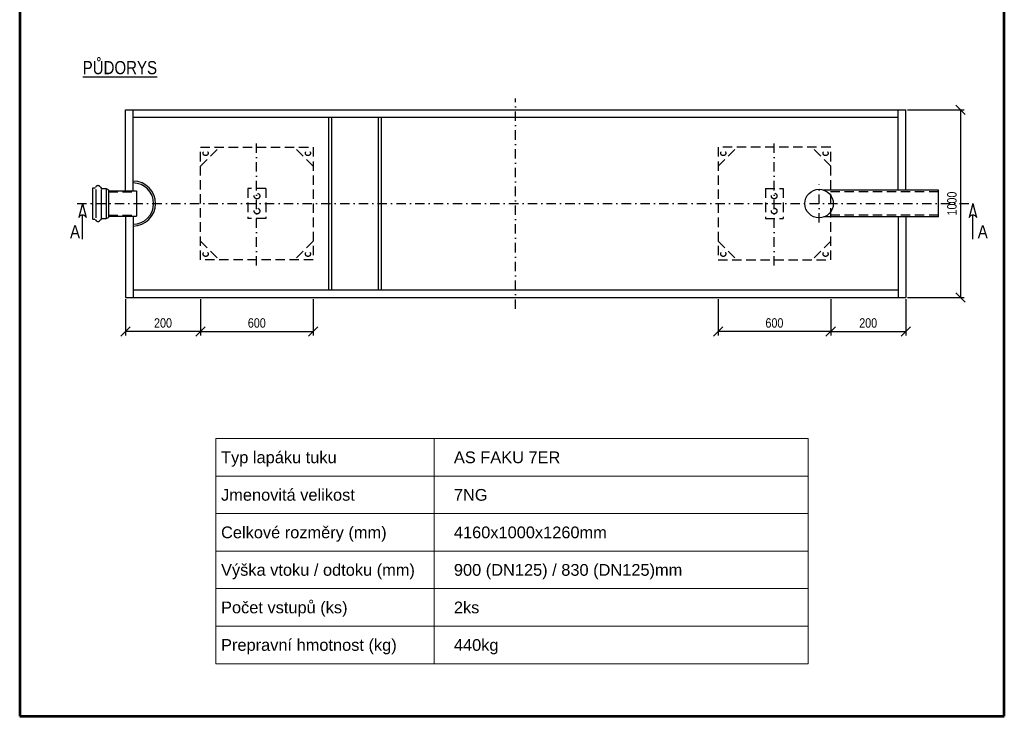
# Model space of a CAD drawing. Header units: millimetres. Extents: x 1 to 417021, y 3 to 99846.
# Tile 13 of 53: x 326660 to 331910, y 84025 to 87737. Entities that reach past the tile are written whole.
import ezdxf
from ezdxf.enums import TextEntityAlignment as Align

# ---------------------------------------------------------------- set-up
doc = ezdxf.new("R2010")
doc.units = ezdxf.units.MM
doc.linetypes.add('DASHDOT', pattern=[1, 0.5, -0.25, 0, -0.25])
doc.linetypes.add('DASHED', pattern=[0.75, 0.5, -0.25])
doc.layers.get('Defpoints').update_dxf_attribs({"color": 6, "lineweight": 5})
for name, color, linetype in [('AS-Koty', 4, 'Continuous'), ('AS-Nevid', 241, 'DASHED'), ('AS-Obrys', 7, 'Continuous'), ('AS-Osy', 4, 'DASHDOT'), ('AS-Ramecek', 9, 'Continuous'), ('AS-Text', 7, 'Continuous')]:
    doc.layers.add(name, color=color, linetype=linetype)
doc.styles.add('arial', font='arial.ttf')
doc.styles.add('ROMANS', font='ARIALN.TTF')
doc.dimstyles.new('K25', dxfattribs={"dimtxt": 50, "dimasz": 50, "dimexe": 20, "dimexo": 10, "dimgap": 20, "dimtad": 1, "dimdec": 0, "dimzin": 0, "dimtxsty": 'ROMANS', "dimblk": 'OBLIQUE', "dimcen": -40, "dimclrd": 4, "dimclre": 4, "dimclrt": 7, "dimadec": 0, "dimazin": 0, "dimtfac": 1, "dimtdec": 0, "dimtofl": 0, "dimtmove": 2, "dimatfit": 3, "dimldrblk": 'OBLIQUE', "dimfxl": 1, "dimtolj": 1, "dimarcsym": 0})

# ---------------------------------------------------------------- blocks, each defined once
blk = doc.blocks.new('AS ram S A4')
at = {"layer": 'AS-Ramecek', "lineweight": 53}
for p, q in [((0, 297), (0, 0)), ((210, 0), (210, 297)), ((0, 0), (210, 0))]:
    blk.add_line(p, q, dxfattribs=at)
at = {"layer": 'AS-Ramecek', "color": 3, "lineweight": 20, "ltscale": 5}
for p, q in [((41.83, 59.21), (168.17, 59.21)), ((41.83, 59.21), (41.83, 11.21)), ((88.37, 59.21), (88.37, 11.21)), ((168.17, 59.21), (168.17, 11.21)), ((41.83, 11.21), (168.17, 11.21))]:
    blk.add_line(p, q, dxfattribs=at)
at = {"layer": 'AS-Ramecek', "lineweight": 20, "ltscale": 5}
for p, q in [((41.83, 51.21), (168.17, 51.21)), ((41.83, 43.21), (168.17, 43.21)), ((41.83, 35.21), (168.17, 35.21)), ((41.83, 27.21), (168.17, 27.21)), ((41.83, 19.21), (168.17, 19.21))]:
    blk.add_line(p, q, dxfattribs=at)
at = {"layer": 'AS-Ramecek', "lineweight": 9, "style": 'arial'}
for s, p in [('Typ lapáku tuku ', (42.95, 55.21)), ('Jmenovitá velikost', (42.95, 47.21)), ('Celkové rozměry (mm)', (42.95, 39.21)), ('Výška vtoku / odtoku (mm)', (42.95, 31.21)), ('Počet vstupů (ks)', (42.95, 23.21)), ('Prepravní hmotnost (kg)', (42.95, 15.21))]:
    blk.add_text(s, height=2.5, dxfattribs=at).set_placement(p, align=Align.MIDDLE_LEFT)
at = {"layer": 'AS-Ramecek', "style": 'arial', "flags": 2}
blk.add_attdef('FIRMA', (16.62, 281.46), '', height=5, dxfattribs=at)
at = {"layer": 'AS-Ramecek', "style": 'arial', "flags": 4}
blk.add_attdef('NAZEV_VYROBKU', text='', height=3, dxfattribs=at).set_placement((200.82, 274.9), align=Align.RIGHT)
for tag, p in [('TYP', (92.61, 55.21)), ('JMENOVITA_VELIKOST', (92.61, 47.21)), ('ROZMER', (92.61, 39.21)), ('VYSKA', (92.61, 31.21)), ('VSTUP', (92.61, 23.21)), ('HMOTNOST', (92.61, 15.21))]:
    blk.add_attdef(tag, text='', height=2.5, dxfattribs=at).set_placement(p, align=Align.MIDDLE_LEFT)
blk = doc.blocks.new('_Oblique')
at = {"color": 0, "linetype": 'ByBlock', "lineweight": -2}
blk.add_line((-0.5, -0.5), (0.5, 0.5), dxfattribs=at)
blk = doc.blocks.new('*D163')
at = {"layer": 'AS-Koty', "color": 4, "linetype": 'Continuous', "lineweight": -2, "transparency": 16777216}
for p, q in [((331394, 87257.6), (331696.3, 87257.6)), ((331676.3, 87257.6), (331676.3, 86257.6)), ((331394, 86257.6), (331696.3, 86257.6))]:
    blk.add_line(p, q, dxfattribs=at)
at = {"layer": 'Defpoints', "color": 0, "linetype": 'Continuous', "transparency": 16777216}
for p in [(331384, 87257.6), (331384, 86257.6), (331676.3, 86257.6)]:
    blk.add_point(p, dxfattribs=at)
at = {"layer": 'AS-Koty', "color": 4, "linetype": 'Continuous', "lineweight": -2, "transparency": 16777216, "xscale": 50, "yscale": 50, "zscale": 50}
for p, rotation in [((331676.3, 87257.6), 90), ((331676.3, 86257.6), 270)]:
    blk.add_blockref('_Oblique', p, dxfattribs=dict(at, rotation=rotation))
at = {"layer": 'AS-Koty', "color": 7, "linetype": 'Continuous', "transparency": 16777216, "insert": (331630.7, 86757.6), "char_height": 50, "attachment_point": 5, "rotation": 90, "style": 'ROMANS'}
blk.add_mtext('\\A1;1000', dxfattribs=at)
blk = doc.blocks.new('*D168')
at = {"layer": 'AS-Koty', "color": 4, "linetype": 'Continuous', "lineweight": -2, "transparency": 16777216}
for p, q in [((327224, 86247.6), (327224, 86055.3)), ((327624, 86247.6), (327624, 86055.3)), ((327624, 86075.3), (327224, 86075.3))]:
    blk.add_line(p, q, dxfattribs=at)
at = {"layer": 'Defpoints', "color": 0, "linetype": 'Continuous', "transparency": 16777216}
for p in [(327224, 86257.6), (327624, 86257.6), (327224, 86075.3)]:
    blk.add_point(p, dxfattribs=at)
at = {"layer": 'AS-Koty', "color": 4, "linetype": 'Continuous', "lineweight": -2, "transparency": 16777216, "xscale": 50, "yscale": 50, "zscale": 50, "rotation": 180}
blk.add_blockref('_Oblique', (327224, 86075.3), dxfattribs=at)
at = {"layer": 'AS-Koty', "color": 4, "linetype": 'Continuous', "lineweight": -2, "transparency": 16777216, "xscale": 50, "yscale": 50, "zscale": 50}
blk.add_blockref('_Oblique', (327624, 86075.3), dxfattribs=at)
at = {"layer": 'AS-Koty', "color": 7, "linetype": 'Continuous', "transparency": 16777216, "insert": (327424, 86120.9), "char_height": 50, "attachment_point": 5, "style": 'ROMANS'}
blk.add_mtext('\\A1;200', dxfattribs=at)
blk = doc.blocks.new('*D169')
at = {"layer": 'AS-Koty', "color": 4, "linetype": 'Continuous', "lineweight": -2, "transparency": 16777216}
for p, q in [((327624, 86247.6), (327624, 86055.3)), ((328224, 86247.6), (328224, 86055.3)), ((327624, 86075.3), (328224, 86075.3))]:
    blk.add_line(p, q, dxfattribs=at)
at = {"layer": 'Defpoints', "color": 0, "linetype": 'Continuous', "transparency": 16777216}
for p in [(327624, 86257.6), (328224, 86257.6), (328224, 86075.3)]:
    blk.add_point(p, dxfattribs=at)
at = {"layer": 'AS-Koty', "color": 4, "linetype": 'Continuous', "lineweight": -2, "transparency": 16777216, "xscale": 50, "yscale": 50, "zscale": 50, "rotation": 180}
blk.add_blockref('_Oblique', (327624, 86075.3), dxfattribs=at)
at = {"layer": 'AS-Koty', "color": 4, "linetype": 'Continuous', "lineweight": -2, "transparency": 16777216, "xscale": 50, "yscale": 50, "zscale": 50}
blk.add_blockref('_Oblique', (328224, 86075.3), dxfattribs=at)
at = {"layer": 'AS-Koty', "color": 7, "linetype": 'Continuous', "transparency": 16777216, "insert": (327924, 86120.9), "char_height": 50, "attachment_point": 5, "style": 'ROMANS'}
blk.add_mtext('\\A1;600', dxfattribs=at)
blk = doc.blocks.new('*D170')
at = {"layer": 'AS-Koty', "color": 4, "linetype": 'Continuous', "lineweight": -2, "transparency": 16777216}
for p, q in [((330384, 86247.6), (330384, 86055.3)), ((330984, 86247.6), (330984, 86055.3)), ((330984, 86075.3), (330384, 86075.3))]:
    blk.add_line(p, q, dxfattribs=at)
at = {"layer": 'Defpoints', "color": 0, "linetype": 'Continuous', "transparency": 16777216}
for p in [(330384, 86257.6), (330984, 86257.6), (330384, 86075.3)]:
    blk.add_point(p, dxfattribs=at)
at = {"layer": 'AS-Koty', "color": 4, "linetype": 'Continuous', "lineweight": -2, "transparency": 16777216, "xscale": 50, "yscale": 50, "zscale": 50, "rotation": 180}
blk.add_blockref('_Oblique', (330384, 86075.3), dxfattribs=at)
at = {"layer": 'AS-Koty', "color": 4, "linetype": 'Continuous', "lineweight": -2, "transparency": 16777216, "xscale": 50, "yscale": 50, "zscale": 50}
blk.add_blockref('_Oblique', (330984, 86075.3), dxfattribs=at)
at = {"layer": 'AS-Koty', "color": 7, "linetype": 'Continuous', "transparency": 16777216, "insert": (330684, 86120.9), "char_height": 50, "attachment_point": 5, "style": 'ROMANS'}
blk.add_mtext('\\A1;600', dxfattribs=at)
blk = doc.blocks.new('*D171')
at = {"layer": 'AS-Koty', "color": 4, "linetype": 'Continuous', "lineweight": -2, "transparency": 16777216}
for p, q in [((330984, 86247.6), (330984, 86055.3)), ((331384, 86247.6), (331384, 86055.3)), ((330984, 86075.3), (331384, 86075.3))]:
    blk.add_line(p, q, dxfattribs=at)
at = {"layer": 'Defpoints', "color": 0, "linetype": 'Continuous', "transparency": 16777216}
for p in [(330984, 86257.6), (331384, 86257.6), (331384, 86075.3)]:
    blk.add_point(p, dxfattribs=at)
at = {"layer": 'AS-Koty', "color": 4, "linetype": 'Continuous', "lineweight": -2, "transparency": 16777216, "xscale": 50, "yscale": 50, "zscale": 50, "rotation": 180}
blk.add_blockref('_Oblique', (330984, 86075.3), dxfattribs=at)
at = {"layer": 'AS-Koty', "color": 4, "linetype": 'Continuous', "lineweight": -2, "transparency": 16777216, "xscale": 50, "yscale": 50, "zscale": 50}
blk.add_blockref('_Oblique', (331384, 86075.3), dxfattribs=at)
at = {"layer": 'AS-Koty', "color": 7, "linetype": 'Continuous', "transparency": 16777216, "insert": (331184, 86120.9), "char_height": 50, "attachment_point": 5, "style": 'ROMANS'}
blk.add_mtext('\\A1;200', dxfattribs=at)

msp = doc.modelspace()

# ---------------------------------------------------------------- linework, layer by layer
at = {"layer": 'AS-Nevid', "ltscale": 100}
for p, q in [((327624.046, 86457.612), (327624.046, 87057.612)), ((327624.046, 87057.612), (328224.046, 87057.612)), ((327624.046, 86957.612), (327724.046, 87057.612)), ((328224.046, 86957.612), (328124.046, 87057.612)), ((328224.046, 87057.612), (328224.046, 86457.612)), ((330384.046, 87057.612), (330384.046, 86457.612)), ((330984.046, 87057.612), (330384.046, 87057.612)), ((330384.047, 86957.612), (330484.047, 87057.612)), ((330984.046, 86957.612), (330884.046, 87057.612)), ((330984.046, 86457.612), (330984.046, 87057.612)), ((327876.546, 86837.612), (327876.546, 86677.612)), ((327971.546, 86837.612), (327876.546, 86837.612)), ((327971.546, 86837.612), (327971.546, 86677.612)), ((330636.546, 86837.612), (330636.546, 86677.612)), ((330636.546, 86837.612), (330731.546, 86837.612)), ((330731.546, 86837.612), (330731.546, 86677.612)), ((327133.533, 86820.112), (327281.904, 86820.112)), ((331558.332, 86820.111), (330965.147, 86820.111)), ((327133.533, 86695.112), (327281.904, 86695.112)), ((327971.546, 86677.612), (327876.546, 86677.612)), ((330636.546, 86677.612), (330731.546, 86677.612)), ((331558.332, 86695.113), (330965.147, 86695.113)), ((327624.046, 86557.612), (327724.046, 86457.612)), ((328224.046, 86557.612), (328124.046, 86457.612)), ((330384.047, 86557.612), (330484.047, 86457.612)), ((330984.046, 86557.612), (330884.046, 86457.612)), ((328224.046, 86457.612), (327624.046, 86457.612)), ((330384.046, 86457.612), (330984.046, 86457.612))]:
    msp.add_line(p, q, dxfattribs=at)
at = {"layer": 'AS-Nevid'}
for p, q in [((327121.521, 86837.2), (327121.521, 86678.024)), ((327064.914, 86834.064), (327064.914, 86681.161)), ((327093.344, 86834.064), (327093.344, 86681.161))]:
    msp.add_line(p, q, dxfattribs=at)
at = {"layer": 'AS-Nevid', "ltscale": 100}
for centre, radius in [((327651.284, 87026.16), 13.26), ((328196.809, 87026.16), 13.26), ((330411.284, 87026.16), 13.26), ((330956.809, 87026.16), 13.26), ((327925.414, 86797.745), 15), ((330682.679, 86797.745), 15), ((327925.414, 86717.855), 15), ((330682.679, 86717.855), 15), ((327651.284, 86489.065), 13.26), ((328196.809, 86489.065), 13.26), ((330411.284, 86489.065), 13.26), ((330956.809, 86489.065), 13.26)]:
    msp.add_circle(centre, radius, dxfattribs=at)
at = {"layer": 'AS-Obrys', "color": 7, "linetype": 'Continuous'}
for p, q in [((327224.046, 87257.612), (331384.046, 87257.612)), ((327224.046, 86824.576), (327224.046, 87257.612)), ((327264.046, 86824.576), (327264.046, 87257.612)), ((331344.046, 86829.04), (331344.046, 87257.612)), ((331384.046, 86829.04), (331384.046, 87257.612)), ((327264.046, 87217.612), (331344.046, 87217.612)), ((328308.343, 86297.612), (328308.343, 87217.612)), ((328323.343, 86297.612), (328323.343, 87217.612)), ((328573.343, 86297.612), (328573.343, 87217.612)), ((328588.343, 86297.612), (328588.343, 87217.612)), ((327049.761, 86686.184), (327049.761, 86829.041)), ((327282.176, 86824.576), (327282.176, 86690.648)), ((331558.332, 86829.04), (330947.684, 86829.04)), ((331558.332, 86686.185), (331558.332, 86829.04)), ((327224.046, 86690.648), (327224.046, 86257.612)), ((327264.046, 86690.648), (327264.046, 86257.612)), ((331558.332, 86686.185), (330947.684, 86686.185)), ((331344.046, 86686.185), (331344.046, 86257.612)), ((331384.046, 86686.185), (331384.046, 86257.612)), ((327224.046, 86257.612), (331384.046, 86257.612)), ((327264.046, 86297.612), (331344.046, 86297.612))]:
    msp.add_line(p, q, dxfattribs=at)
at = {"layer": 'AS-Obrys'}
for p, q in [((327049.761, 86674.244), (327049.761, 86840.981)), ((327049.761, 86840.981), (327056.133, 86840.981)), ((327073.872, 86853.176), (327079.597, 86853.176)), ((327099.998, 86837.2), (327121.521, 86837.2)), ((327121.521, 86837.2), (327133.533, 86831.273)), ((327133.533, 86831.273), (327133.533, 86683.951)), ((327133.533, 86831.273), (327133.533, 86831.273)), ((327133.533, 86824.576), (327282.176, 86824.576)), ((327099.998, 86678.024), (327121.521, 86678.024)), ((327121.521, 86678.024), (327133.533, 86683.951)), ((327133.533, 86690.648), (327282.176, 86690.648)), ((327133.533, 86683.951), (327133.533, 86683.951)), ((327049.761, 86674.244), (327049.761, 86674.244)), ((327049.761, 86674.244), (327056.133, 86674.244)), ((327073.872, 86662.049), (327079.597, 86662.049))]:
    msp.add_line(p, q, dxfattribs=at)
at = {"layer": 'AS-Obrys', "color": 7, "linetype": 'Continuous'}
msp.add_circle((330922.178, 86757.612), 75.845, dxfattribs=at)
at = {"layer": 'AS-Obrys'}
for centre, radius, start, end in [((327056.133, 86851.695), 10.714, 270, 313.368447), ((327075.015, 86841.447), 11.784, 95.567854, 167.956101), ((327078.454, 86841.447), 11.784, 15.705638, 84.432146), ((327099.998, 86847.914), 10.714, 197.811936, 270), ((327099.998, 86667.31), 10.714, 90, 162.188064), ((327056.133, 86663.53), 10.714, 46.631553, 90), ((327075.015, 86673.777), 11.784, 192.043899, 264.432146), ((327078.454, 86673.777), 11.784, 275.567854, 344.294362)]:
    msp.add_arc(centre, radius, start, end, dxfattribs=at)
at = {"layer": 'AS-Obrys', "color": 7, "linetype": 'Continuous'}
for radius, start, end in [(120, 270.000031, 89.145233), (110, 270, 89.999985)]:
    msp.add_arc((327264.046, 86757.612), radius, start, end, dxfattribs=at)
at = {"layer": 'AS-Osy', "linetype": 'DASHDOT', "ltscale": 100}
for p, q in [((329304.046, 86197.118), (329304.046, 87318.107)), ((327922.679, 86427.529), (327922.679, 87087.696)), ((330682.679, 86427.529), (330682.679, 87087.696)), ((330922.178, 86656.508), (330922.178, 86858.717)), ((326966.473, 86757.612), (331766.894, 86757.612))]:
    msp.add_line(p, q, dxfattribs=at)
at = {"layer": 'AS-Text', "color": 7, "linetype": 'Continuous'}
for p, q in [((326994.199, 86757.612), (326974.834, 86682.612)), ((326994.199, 86757.612), (327013.564, 86682.612)), ((331742.592, 86757.612), (331723.227, 86682.612)), ((331742.592, 86757.612), (331761.957, 86682.612)), ((326994.199, 86568.716), (326994.199, 86697.612)), ((331742.592, 86568.716), (331742.592, 86697.612))]:
    msp.add_line(p, q, dxfattribs=at)
at = {"layer": 'AS-Text', "color": 7, "linetype": 'Continuous', "extrusion": (0, 0, -1), "flags": 128}
for points in [[(-326974.834, 86682.612), (-326976.112, 86686.149), (-326978.03, 86689.384), (-326980.519, 86692.202), (-326983.492, 86694.505), (-326986.844, 86696.211), (-326990.455, 86697.259), (-326994.199, 86697.612)], [(-326994.199, 86697.612), (-326997.943, 86697.259), (-327001.554, 86696.211), (-327004.906, 86694.505), (-327007.879, 86692.202), (-327010.368, 86689.384), (-327012.285, 86686.149), (-327013.564, 86682.612)], [(-331723.227, 86682.612), (-331724.506, 86686.149), (-331726.423, 86689.384), (-331728.913, 86692.202), (-331731.886, 86694.505), (-331735.237, 86696.211), (-331738.848, 86697.259), (-331742.592, 86697.612)], [(-331742.592, 86697.612), (-331746.336, 86697.259), (-331749.948, 86696.211), (-331753.299, 86694.505), (-331756.272, 86692.202), (-331758.761, 86689.384), (-331760.679, 86686.149), (-331761.957, 86682.612)]]:
    msp.add_lwpolyline(points, dxfattribs=at)

# ---------------------------------------------------------------- block references
at = {"layer": 'AS-Ramecek'}
ref = msp.add_blockref('AS ram S A4', (326659.803, 84024.975), dxfattribs=dict(at, xscale=25, yscale=25))
ref.add_attrib('JMENOVITA_VELIKOST', '7NG', dxfattribs={"height": 62.5, "style": 'arial', "flags": 4}).set_placement((328974.992, 85205.166), align=Align.MIDDLE_LEFT)
ref.add_attrib('HMOTNOST', '440kg', dxfattribs={"height": 62.5, "style": 'arial', "flags": 4}).set_placement((328974.992, 84405.166), align=Align.MIDDLE_LEFT)
ref.add_attrib('VYSKA', '900 (DN125) / 830 (DN125)mm', dxfattribs={"height": 62.5, "style": 'arial', "flags": 4}).set_placement((328974.992, 84805.166), align=Align.MIDDLE_LEFT)
ref.add_attrib('TYP', 'AS FAKU 7ER', dxfattribs={"height": 62.5, "style": 'arial', "flags": 4}).set_placement((328974.992, 85405.166), align=Align.MIDDLE_LEFT)
ref.add_attrib('ROZMER', '4160x1000x1260mm', dxfattribs={"height": 62.5, "style": 'arial', "flags": 4}).set_placement((328974.992, 85005.166), align=Align.MIDDLE_LEFT)
ref.add_attrib('VSTUP', '2ks', dxfattribs={"height": 62.5, "style": 'arial', "flags": 4}).set_placement((328974.992, 84605.166), align=Align.MIDDLE_LEFT)

# ---------------------------------------------------------------- texts
at = {"layer": 'AS-Text', "linetype": 'Continuous', "style": 'ROMANS'}
for s, p in [('%%uPŮDORYS', (326995.73, 87447.101)), ('A', (326928.118, 86572.374)), ('A', (331768.095, 86572.374))]:
    msp.add_text(s, height=70, dxfattribs=at).set_placement(p)

# ---------------------------------------------------------------- dimensions: what is measured, and where the dimension line sits
at = {"layer": 'AS-Koty', "linetype": 'Continuous'}
dim = msp.add_linear_dim(base=(331676.267, 86257.612), p1=(331384.046, 87257.612), p2=(331384.046, 86257.612), angle=90, dimstyle='K25', dxfattribs=at)
dim.commit()
dim.dimension.update_dxf_attribs({"geometry": '*D163', "text_midpoint": (331630.738, 86757.612)})
for base, p2, text, picture, middle in [((327224.046, 86075.333), (327224.046, 86257.612), '200', '*D168', (327424.046, 86120.862)), ((328224.046, 86075.333), (328224.046, 86257.612), '600', '*D169', (327924.046, 86120.862))]:
    dim = msp.add_linear_dim(base=base, p1=(327624.046, 86257.612), p2=p2, text=text, dimstyle='K25', dxfattribs=at)
    dim.commit()
    dim.dimension.update_dxf_attribs({"geometry": picture, "text_midpoint": middle})
for base, p2, text, picture, middle in [((330384.046, 86075.333), (330384.046, 86257.612), '600', '*D170', (330684.046, 86120.862)), ((331384.046, 86075.333), (331384.046, 86257.612), '200', '*D171', (331184.046, 86120.862))]:
    dim = msp.add_linear_dim(base=base, p1=(330984.046, 86257.612), p2=p2, angle=180, text=text, dimstyle='K25', dxfattribs=at)
    dim.commit()
    dim.dimension.update_dxf_attribs({"geometry": picture, "text_midpoint": middle})

doc.saveas('drawing.dxf')
